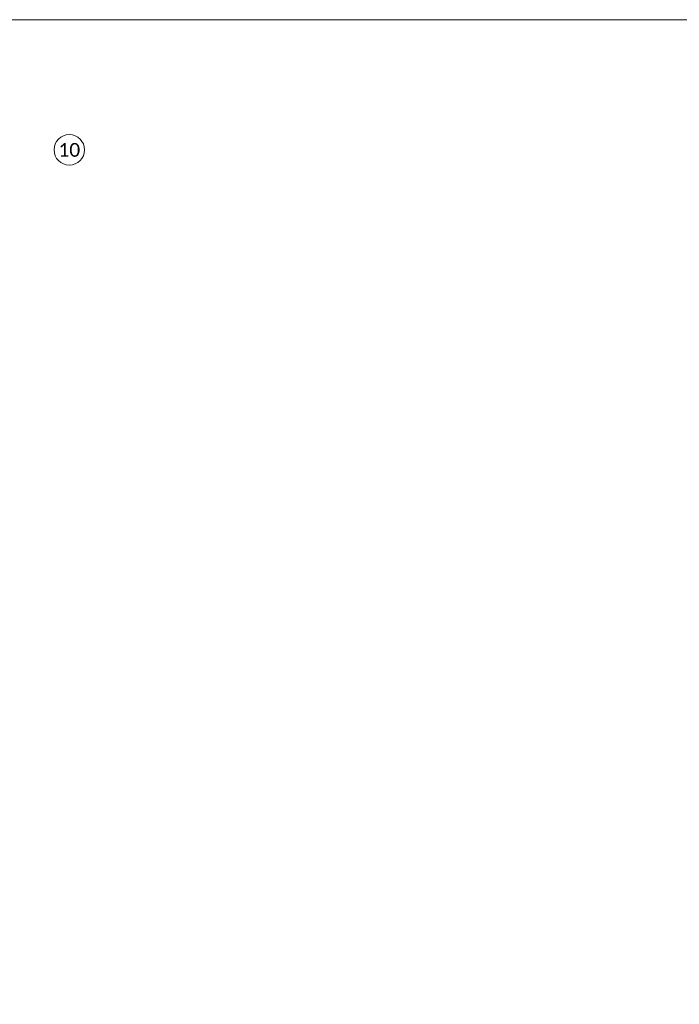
# Model space of a CAD drawing. Extents: x -159 to 1143, y -126 to 126.
# Tile 6 of 9: x -20 to 52, y 18 to 126. Entities that reach past the tile are written whole.
import ezdxf
from ezdxf.enums import TextEntityAlignment as Align

# ---------------------------------------------------------------- set-up
doc = ezdxf.new("R2010")
doc.units = 0
doc.header["$MEASUREMENT"] = 0
doc.layers.add('B_ANNO_NOPLOT', color=41, linetype='Continuous', lineweight=18, plot=False, transparency=0.5)
doc.layers.add('B_ANNO_SYMB', color=7, linetype='Continuous', lineweight=18)
doc.layers.add('B_ANNO_TEXT', color=7, linetype='Continuous', lineweight=18)
doc.styles.add('Annotative', font='calibri.ttf', dxfattribs={"height": 0.0625})

# ---------------------------------------------------------------- blocks, each defined once
blk = doc.blocks.new('*U176')
at = {"layer": 'B_ANNO_SYMB', "transparency": 33554687}
blk.add_circle((0, 0), 0.832, dxfattribs=at)
at = {"layer": 'B_ANNO_SYMB', "transparency": 33554687, "style": 'Annotative'}
blk.add_attdef('#', text='', height=0.75, dxfattribs=at).set_placement((0, 0), align=Align.MIDDLE_CENTER)
blk = doc.blocks.new('*U383')
at = {"layer": 'B_ANNO_SYMB', "transparency": 33554687, "xscale": 2, "yscale": 2, "zscale": 2}
blk.add_blockref('*U176', (145.0982, 111.7927), dxfattribs=at).add_auto_attribs({'#': '10'})

msp = doc.modelspace()

# ---------------------------------------------------------------- linework, layer by layer
at = {"layer": 'B_ANNO_NOPLOT'}
msp.add_lwpolyline([(157.1791, -85.8649), (218.6084, -85.8649), (218.6084, 112.4907), (164.536, 112.4907), (164.536, 125.6355), (-159.3916, 125.6355), (-159.3916, -126.3645), (157.1791, -126.3645)], close=True, dxfattribs=at)

# ---------------------------------------------------------------- next in the draw order: block references
at = {"layer": 'B_ANNO_TEXT', "color": 3, "transparency": 33554687}
msp.add_blockref('*U383', (-159.3916, -0.3645), dxfattribs=at)

doc.saveas('drawing.dxf')
